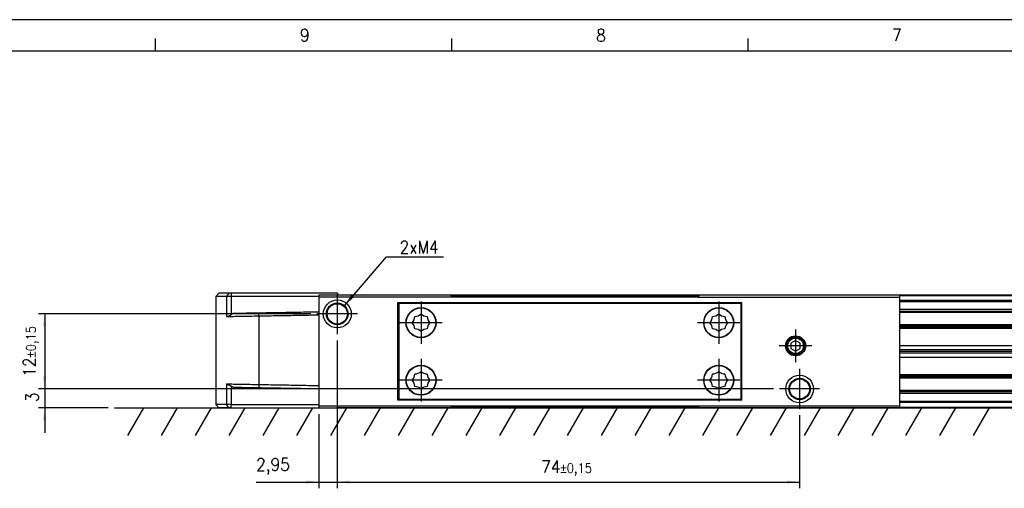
# Model space of a CAD drawing. Header units: millimetres. Extents: x -500 to 476, y -131 to 328.
# Tile 4 of 20: x -360 to -203, y 253 to 328. Entities that reach past the tile are written whole.
import ezdxf

# ---------------------------------------------------------------- set-up
doc = ezdxf.new("R2010")
doc.units = ezdxf.units.MM
doc.linetypes.add('DOT_CENTER', pattern=[14, 12, -1, 0, -1])
doc.layers.add('1', color=7, linetype='Continuous')
doc.styles.add('CONVERTER_12', font='txt.shx', dxfattribs={"width": 0.9})
doc.dimstyles.new('ME10_DIM_15', dxfattribs={"dimtxt": 2, "dimasz": 2, "dimexe": 1, "dimexo": 1, "dimgap": 1, "dimtad": 1, "dimdsep": 46, "dimtxsty": 'CONVERTER_12', "dimsah": 1, "dimcen": 0.09, "dimclrd": 2, "dimclre": 2, "dimclrt": 2, "dimadec": 0, "dimazin": 0, "dimtfac": 1, "dimtdec": 4, "dimtix": 1, "dimtmove": 0, "dimatfit": 3, "dimfxl": 1, "dimtolj": 1, "dimtzin": 0, "dimarcsym": 0})
doc.dimstyles.new('ME10_DIM_17', dxfattribs={"dimtxt": 2, "dimasz": 2, "dimexe": 1, "dimexo": 1, "dimgap": 1, "dimtad": 1, "dimdsep": 46, "dimtxsty": 'CONVERTER_12', "dimsah": 1, "dimcen": 0.09, "dimclrd": 2, "dimclre": 2, "dimclrt": 2, "dimadec": 0, "dimazin": 0, "dimtol": 1, "dimtp": 0.15, "dimtm": 0.15, "dimtfac": 0.75, "dimtdec": 0, "dimtix": 1, "dimtmove": 0, "dimatfit": 3, "dimfxl": 1, "dimtolj": 1, "dimtzin": 0, "dimarcsym": 0})
doc.dimstyles.new('ME10_DIM_18', dxfattribs={"dimtxt": 2, "dimasz": 2, "dimexe": 1, "dimexo": 1, "dimgap": 1, "dimtad": 1, "dimdsep": 46, "dimtxsty": 'CONVERTER_12', "dimsah": 1, "dimcen": 0.09, "dimclrd": 2, "dimclre": 2, "dimclrt": 2, "dimadec": 0, "dimazin": 0, "dimtfac": 1, "dimtdec": 4, "dimtix": 1, "dimtmove": 0, "dimatfit": 3, "dimfxl": 1, "dimtolj": 1, "dimtzin": 0, "dimarcsym": 0})
doc.dimstyles.new('ME10_DIM_19', dxfattribs={"dimtxt": 2, "dimasz": 2, "dimexe": 1, "dimexo": 1, "dimgap": 1, "dimtad": 1, "dimdsep": 46, "dimtxsty": 'CONVERTER_12', "dimsah": 1, "dimcen": 0.09, "dimclrd": 2, "dimclre": 2, "dimclrt": 2, "dimadec": 0, "dimazin": 0, "dimtfac": 1, "dimtdec": 4, "dimtix": 1, "dimtmove": 0, "dimatfit": 3, "dimfxl": 1, "dimtolj": 1, "dimtzin": 0, "dimarcsym": 0})
doc.dimstyles.new('ME10_DIM_20', dxfattribs={"dimtxt": 2, "dimasz": 2, "dimexe": 1, "dimexo": 1, "dimgap": 1, "dimtad": 1, "dimdsep": 46, "dimtxsty": 'CONVERTER_12', "dimsah": 1, "dimcen": 0.09, "dimclrd": 2, "dimclre": 2, "dimclrt": 2, "dimadec": 0, "dimazin": 0, "dimtol": 1, "dimtp": 0.15, "dimtm": 0.15, "dimtfac": 0.75, "dimtdec": 0, "dimtix": 1, "dimtmove": 0, "dimatfit": 3, "dimfxl": 1, "dimtolj": 1, "dimtzin": 0, "dimarcsym": 0})
doc.dimstyles.get("Standard").update_dxf_attribs({"dimtxt": 0.18, "dimasz": 0.18, "dimexe": 0.18, "dimexo": 0.0625, "dimgap": 0.09, "dimtad": 0, "dimtih": 1, "dimtoh": 1, "dimdec": 4, "dimzin": 0, "dimdsep": 46, "dimtxsty": 'Standard', "dimcen": 0.09, "dimadec": 0, "dimazin": 0, "dimtfac": 1, "dimtdec": 4, "dimtofl": 0, "dimtmove": 0, "dimatfit": 3, "dimfxl": 1, "dimtolj": 1, "dimtzin": 0, "dimarcsym": 0})

# ---------------------------------------------------------------- blocks, each defined once
blk = doc.blocks.new('REGLA_S-70__6', base_point=(-328.8, 265.75))
at = {"color": 7, "linetype": 'Continuous'}
for p, q in [((-328.3, 284.05), (-328.8, 283.55)), ((-326.72, 284.05), (-328.3, 284.05)), ((-326.35, 284.05), (-326.72, 284.05)), ((-309.3, 284.05), (-326.35, 284.05)), ((-309.3, 284.05), (-309.3, 283.75)), ((-291.17, 283.75), (-309.3, 283.75)), ((-251.43, 283.75), (-291.17, 283.75)), ((-219.3, 283.75), (-251.43, 283.75)), ((-90.3, 283.75), (-219.3, 283.75)), ((-327.1, 283.55), (-328.8, 283.55)), ((-328.8, 283.55), (-328.8, 266.25)), ((-326.36, 283.55), (-327.1, 283.55)), ((-312.3, 283.55), (-326.36, 283.55)), ((-326.04, 280.81), (-326.36, 280.59)), ((-219.3, 281.21), (-90.3, 281.21)), ((-90.3, 278.78), (-219.3, 278.78)), ((-219.3, 275.7), (-93.3, 275.7)), ((-219.3, 275.04), (-93.3, 275.04)), ((-93.3, 274.75), (-219.3, 274.75)), ((-93.3, 274.46), (-219.3, 274.46)), ((-93.3, 273.8), (-219.3, 273.8)), ((-219.3, 270.72), (-90.3, 270.72)), ((-326.04, 268.99), (-326.36, 269.21)), ((-90.3, 268.29), (-219.3, 268.29)), ((-327.1, 266.25), (-328.8, 266.25)), ((-328.3, 265.75), (-328.8, 266.25)), ((-326.72, 265.75), (-328.3, 265.75)), ((-326.36, 266.25), (-327.1, 266.25)), ((-326.35, 265.75), (-326.72, 265.75)), ((-326.36, 266.25), (-312.3, 266.25)), ((-326.35, 265.75), (-312.3, 265.75)), ((-312.3, 265.75), (-309.35, 265.75)), ((-303.57, 265.75), (-309.3, 265.75)), ((-295.03, 265.75), (-303.57, 265.75)), ((-291.17, 265.75), (-295.03, 265.75)), ((-251.43, 265.75), (-291.17, 265.75)), ((-247.57, 265.75), (-251.43, 265.75)), ((-239.03, 265.75), (-247.57, 265.75)), ((-219.3, 265.75), (-239.03, 265.75)), ((-90.3, 265.75), (-219.3, 265.75))]:
    blk.add_line(p, q, dxfattribs=at)
at = {"color": 3, "linetype": 'Continuous'}
for p, q in [((-326.72, 284.05), (-327.1, 283.55)), ((-326.35, 284.05), (-326.36, 283.55)), ((-327.1, 283.55), (-327.1, 280.29)), ((-326.36, 283.55), (-326.36, 280.59)), ((-251.48, 283.65), (-291.12, 283.65)), ((-90.3, 283.65), (-219.3, 283.65)), ((-219.3, 282.93), (-90.3, 282.93)), ((-219.3, 282.75), (-90.3, 282.75)), ((-321.92, 280.38), (-321.92, 280.88)), ((-219.3, 281.49), (-90.3, 281.49)), ((-219.3, 281.01), (-90.3, 281.01)), ((-321.92, 280.38), (-321.92, 269.42)), ((-90.3, 278.98), (-219.3, 278.98)), ((-219.3, 278.64), (-93.3, 278.64)), ((-93.3, 278.44), (-219.3, 278.44)), ((-327.1, 269.51), (-327.1, 266.25)), ((-219.3, 271.06), (-93.3, 271.06)), ((-93.3, 270.86), (-219.3, 270.86)), ((-219.3, 270.52), (-90.3, 270.52)), ((-326.36, 269.21), (-326.36, 266.25)), ((-321.92, 269.42), (-321.92, 268.92)), ((-90.3, 268.49), (-219.3, 268.49)), ((-90.3, 268.01), (-219.3, 268.01)), ((-90.3, 266.75), (-219.3, 266.75)), ((-90.3, 266.57), (-219.3, 266.57)), ((-326.72, 265.75), (-327.1, 266.25)), ((-326.35, 265.75), (-326.36, 266.25)), ((-291.12, 265.85), (-251.48, 265.85)), ((-219.3, 265.85), (-90.3, 265.85))]:
    blk.add_line(p, q, dxfattribs=at)
at = {"color": 7, "linetype": 'Continuous'}
for points, knots in [([(-326.36, 280.59), (-326.42, 280.55), (-326.55, 280.47), (-326.73, 280.38), (-326.89, 280.32), (-326.99, 280.3), (-327.02, 280.29)], [0, 0, 0, 0, 0.2322232, 0.4424336, 0.6194337, 0.7344718, 0.7344718, 0.7344718, 0.7344718]), ([(-321.92, 280.88), (-322.37, 280.87), (-323.25, 280.86), (-324.39, 280.84), (-325.31, 280.82), (-325.8, 280.81), (-326.04, 280.81)], [0, 0, 0, 0, 1.348748, 2.635871, 3.411692, 4.119118, 4.119118, 4.119118, 4.119118]), ([(-312.3, 281.05), (-312.85, 281.04), (-313.95, 281.02), (-316.11, 280.98), (-318.76, 280.93), (-320.87, 280.9), (-321.92, 280.88)], [0, 0, 0, 0, 1.651431, 3.302863, 6.463121, 9.622621, 9.622621, 9.622621, 9.622621]), ([(-312.3, 280.55), (-312.85, 280.54), (-313.95, 280.52), (-316.11, 280.48), (-318.76, 280.43), (-320.87, 280.4), (-321.92, 280.38)], [0, 0, 0, 0, 1.651431, 3.302863, 6.463247, 9.623627, 9.623627, 9.623627, 9.623627]), ([(-327.02, 280.29), (-327.04, 280.29), (-327.06, 280.29), (-327.09, 280.29), (-327.1, 280.29)], [0, 0, 0, 0, 0.03784451, 0.07535163, 0.07535163, 0.07535163, 0.07535163]), ([(-321.92, 280.38), (-322.41, 280.37), (-323.35, 280.36), (-324.7, 280.33), (-325.92, 280.31), (-326.67, 280.3), (-327.02, 280.29)], [0, 0, 0, 0, 1.45285, 2.839722, 4.057135, 5.101104, 5.101104, 5.101104, 5.101104]), ([(-327.01, 269.51), (-327.02, 269.51), (-327.05, 269.51), (-327.08, 269.51), (-327.1, 269.51)], [0, 0, 0, 0, 0.04570452, 0.09092027, 0.09092027, 0.09092027, 0.09092027]), ([(-321.92, 269.42), (-322.41, 269.43), (-323.35, 269.44), (-324.7, 269.47), (-325.91, 269.49), (-326.66, 269.5), (-327.01, 269.51)], [0, 0, 0, 0, 1.45285, 2.839722, 4.047794, 5.085535, 5.085535, 5.085535, 5.085535]), ([(-327.01, 269.51), (-326.97, 269.5), (-326.88, 269.47), (-326.74, 269.42), (-326.56, 269.34), (-326.43, 269.26), (-326.36, 269.21)], [0, 0, 0, 0, 0.1301788, 0.2770345, 0.4475943, 0.7194568, 0.7194568, 0.7194568, 0.7194568]), ([(-321.92, 268.92), (-322.37, 268.93), (-323.25, 268.94), (-324.39, 268.96), (-325.31, 268.98), (-325.8, 268.99), (-326.04, 268.99)], [0, 0, 0, 0, 1.348748, 2.635871, 3.411692, 4.119118, 4.119118, 4.119118, 4.119118]), ([(-312.3, 269.25), (-312.85, 269.26), (-313.95, 269.28), (-316.11, 269.32), (-318.76, 269.37), (-320.87, 269.4), (-321.92, 269.42)], [0, 0, 0, 0, 1.651431, 3.302863, 6.463247, 9.623627, 9.623627, 9.623627, 9.623627]), ([(-312.3, 268.75), (-312.85, 268.76), (-313.95, 268.78), (-316.11, 268.82), (-318.76, 268.87), (-320.87, 268.9), (-321.92, 268.92)], [0, 0, 0, 0, 1.651431, 3.302863, 6.463121, 9.622621, 9.622621, 9.622621, 9.622621])]:
    blk.add_open_spline(points, degree=3, knots=knots, dxfattribs=at)
blk = doc.blocks.new('CABEZA_ROSCADA_REGLA_S__7', base_point=(-312.3, 265.75))
at = {"color": 7, "linetype": 'Continuous'}
for p, q in [((-312.3, 283.75), (-312.3, 283.45)), ((-309.3, 283.75), (-312.3, 283.75)), ((-291.17, 283.75), (-309.3, 283.75)), ((-291, 283.45), (-291.17, 283.75)), ((-251.43, 283.75), (-251.6, 283.45)), ((-219.3, 283.75), (-251.43, 283.75)), ((-219.3, 283.45), (-219.3, 283.75)), ((-291, 283.45), (-312.3, 283.45)), ((-312.3, 283.45), (-312.3, 266.05)), ((-299.65, 282.55), (-298.75, 282.55)), ((-299.65, 266.95), (-299.65, 282.55)), ((-298.75, 282.4), (-299.47, 282.4)), ((-299.47, 267.1), (-299.47, 282.4)), ((-298.75, 282.55), (-245.5, 282.55)), ((-298.75, 282.55), (-298.75, 282.4)), ((-245.5, 282.4), (-298.75, 282.4)), ((-251.6, 283.45), (-291, 283.45)), ((-251.6, 283.45), (-219.3, 283.45)), ((-245.5, 282.55), (-244.6, 282.55)), ((-245.5, 282.4), (-245.5, 282.55)), ((-244.77, 282.4), (-245.5, 282.4)), ((-244.77, 282.4), (-244.77, 267.1)), ((-244.6, 266.95), (-244.6, 282.55)), ((-219.3, 266.05), (-219.3, 283.45)), ((-236, 276.52), (-236.75, 276.08)), ((-236.75, 276.08), (-236.75, 275.22)), ((-235.25, 276.08), (-236, 276.52)), ((-235.25, 275.22), (-235.25, 276.08)), ((-236.75, 275.22), (-236, 274.78)), ((-236, 274.78), (-235.25, 275.22)), ((-298.75, 266.95), (-299.65, 266.95)), ((-299.47, 267.1), (-298.75, 267.1)), ((-298.75, 267.1), (-245.5, 267.1)), ((-298.75, 267.1), (-298.75, 266.95)), ((-245.5, 266.95), (-298.75, 266.95)), ((-245.5, 267.1), (-244.77, 267.1)), ((-245.5, 266.95), (-245.5, 267.1)), ((-244.6, 266.95), (-245.5, 266.95)), ((-312.3, 266.05), (-312.3, 265.75)), ((-312.3, 266.05), (-291, 266.05)), ((-312.3, 265.75), (-309.35, 265.75)), ((-309.35, 265.75), (-309.3, 265.75)), ((-303.57, 265.75), (-309.3, 265.75)), ((-295.03, 265.75), (-303.57, 265.75)), ((-291.17, 265.75), (-295.03, 265.75)), ((-291.17, 265.75), (-291, 266.05)), ((-291, 266.05), (-251.6, 266.05)), ((-251.6, 266.05), (-251.43, 265.75)), ((-251.6, 266.05), (-219.3, 266.05)), ((-247.57, 265.75), (-251.43, 265.75)), ((-239.03, 265.75), (-247.57, 265.75)), ((-219.3, 265.75), (-239.03, 265.75)), ((-219.3, 265.75), (-219.3, 266.05))]:
    blk.add_line(p, q, dxfattribs=at)
for centre, radius in [((-309.35, 280.75), 2.24), ((-309.35, 280.75), 1.74), ((-309.35, 280.75), 1.62), ((-295.95, 279.35), 2.4), ((-295.95, 279.35), 2.35), ((-248.3, 279.35), 2.4), ((-248.3, 279.35), 2.35), ((-236, 275.65), 1.6), ((-236, 275.65), 1.43), ((-236, 275.65), 1.25), ((-295.95, 270.15), 2.4), ((-295.95, 270.15), 2.35), ((-248.3, 270.15), 2.4), ((-248.3, 270.15), 2.35), ((-235.35, 268.75), 2.2), ((-235.35, 268.75), 1.7), ((-235.35, 268.75), 1.6)]:
    blk.add_circle(centre, radius, dxfattribs=at)
for centre, start, end in [((-296.98, 281.85), 271.4323, 313.5677), ((-294.92, 281.85), 226.4323, 268.5677), ((-249.33, 281.85), 271.4323, 313.5677), ((-247.27, 281.85), 226.4323, 268.5677), ((-298.45, 280.38), 316.4323, 358.5677), ((-298.45, 278.32), 1.4323, 43.5677), ((-293.45, 280.38), 181.4323, 223.5677), ((-293.45, 278.32), 136.4323, 178.5677), ((-250.8, 280.38), 316.4323, 358.5677), ((-250.8, 278.32), 1.4323, 43.5677), ((-245.8, 280.38), 181.4323, 223.5677), ((-245.8, 278.32), 136.4323, 178.5677), ((-296.98, 276.85), 46.4323, 88.5677), ((-294.92, 276.85), 91.4323, 133.5677), ((-249.33, 276.85), 46.4323, 88.5677), ((-247.27, 276.85), 91.4323, 133.5677), ((-298.45, 271.18), 316.4323, 358.5677), ((-296.98, 272.65), 271.4323, 313.5677), ((-294.92, 272.65), 226.4323, 268.5677), ((-293.45, 271.18), 181.4323, 223.5677), ((-250.8, 271.18), 316.4323, 358.5677), ((-249.33, 272.65), 271.4323, 313.5677), ((-247.27, 272.65), 226.4323, 268.5677), ((-245.8, 271.18), 181.4323, 223.5677), ((-298.45, 269.12), 1.4323, 43.5677), ((-293.45, 269.12), 136.4323, 178.5677), ((-250.8, 269.12), 1.4323, 43.5677), ((-245.8, 269.12), 136.4323, 178.5677), ((-296.98, 267.65), 46.4323, 88.5677), ((-294.92, 267.65), 91.4323, 133.5677), ((-249.33, 267.65), 46.4323, 88.5677), ((-247.27, 267.65), 91.4323, 133.5677)]:
    blk.add_arc(centre, 1.5, start, end, dxfattribs=at)
at = {"layer": '1', "color": 2, "linetype": 'DOT_CENTER'}
for p, q in [((-309.35, 283.99), (-309.35, 277.51)), ((-295.95, 282.75), (-295.95, 275.95)), ((-248.3, 282.75), (-248.3, 275.95)), ((-306.11, 280.75), (-312.6, 280.75)), ((-292.55, 279.35), (-299.35, 279.35)), ((-244.9, 279.35), (-251.7, 279.35)), ((-236, 278.25), (-236, 273.05)), ((-233.4, 275.65), (-238.6, 275.65)), ((-295.95, 273.55), (-295.95, 266.75)), ((-248.3, 273.55), (-248.3, 266.75)), ((-235.35, 271.95), (-235.35, 265.55)), ((-292.55, 270.15), (-299.35, 270.15)), ((-244.9, 270.15), (-251.7, 270.15)), ((-232.15, 268.75), (-238.55, 268.75))]:
    blk.add_line(p, q, dxfattribs=at)
blk = doc.blocks.new('REGLA_S2-120-T__8', base_point=(-328.8, 265.75))
for name, p in [('REGLA_S-70__6', (-328.8, 265.75)), ('CABEZA_ROSCADA_REGLA_S__7', (-312.3, 265.75))]:
    blk.add_blockref(name, p)
blk = doc.blocks.new('*D56')
at = {"layer": '1', "color": 2, "linetype": 'Continuous'}
for p, q in [((-195.36, 290.46), (-195.36, 283.75)), ((-218.3, 283.75), (-194.36, 283.75)), ((-195.36, 283.75), (-195.36, 265.75)), ((-218.3, 265.75), (-194.36, 265.75))]:
    blk.add_line(p, q, dxfattribs=at)
at = {"layer": '1', "color": 2}
for points in [[(-195.1, 281.75), (-195.62, 281.75), (-195.36, 283.75)], [(-195.62, 267.75), (-195.1, 267.75), (-195.36, 265.75)]]:
    blk.add_solid(points, dxfattribs=at)
at = {"layer": '1', "color": 2, "insert": (-196.36, 288.06), "char_height": 2, "attachment_point": 7, "rotation": 90, "line_spacing_factor": 0.60024, "style": 'CONVERTER_12'}
blk.add_mtext('18', dxfattribs=at)
blk = doc.blocks.new('*D58')
at = {"layer": '1', "color": 2, "linetype": 'Continuous'}
for p, q in [((-313.6, 280.75), (-357.18, 280.75)), ((-356.18, 280.75), (-356.18, 268.75)), ((-239.55, 268.75), (-357.18, 268.75))]:
    blk.add_line(p, q, dxfattribs=at)
at = {"layer": '1', "color": 2}
for points in [[(-355.92, 278.75), (-356.45, 278.75), (-356.18, 280.75)], [(-356.45, 270.75), (-355.92, 270.75), (-356.18, 268.75)]]:
    blk.add_solid(points, dxfattribs=at)
at = {"layer": '1', "color": 2, "insert": (-357.18, 270.69), "char_height": 2, "attachment_point": 7, "rotation": 90, "line_spacing_factor": 0.60024, "style": 'CONVERTER_12'}
blk.add_mtext('\\C2;12\\C2;\\H1.5;{\\Fgdt;`}0,15', dxfattribs=at)
blk = doc.blocks.new('*D59')
at = {"layer": '1', "color": 2, "linetype": 'Continuous'}
for p, q in [((-356.18, 272.75), (-356.18, 268.75)), ((-239.55, 268.75), (-357.18, 268.75)), ((-356.18, 268.75), (-356.18, 265.75)), ((-346.01, 265.75), (-357.18, 265.75)), ((-356.18, 265.75), (-356.18, 261.75))]:
    blk.add_line(p, q, dxfattribs=at)
at = {"layer": '1', "color": 2}
for points in [[(-356.45, 270.75), (-355.92, 270.75), (-356.18, 268.75)], [(-355.92, 263.75), (-356.45, 263.75), (-356.18, 265.75)]]:
    blk.add_solid(points, dxfattribs=at)
at = {"layer": '1', "color": 2, "insert": (-357.18, 266.65), "char_height": 2, "attachment_point": 7, "rotation": 90, "line_spacing_factor": 0.60024, "style": 'CONVERTER_12'}
blk.add_mtext('3', dxfattribs=at)
blk = doc.blocks.new('*D60')
at = {"layer": '1', "color": 2, "linetype": 'Continuous'}
for p, q in [((-309.35, 276.51), (-309.35, 252.88)), ((-312.3, 264.75), (-312.3, 252.88)), ((-322.35, 253.88), (-312.3, 253.88)), ((-312.3, 253.88), (-309.35, 253.88)), ((-309.35, 253.88), (-305.35, 253.88))]:
    blk.add_line(p, q, dxfattribs=at)
at = {"layer": '1', "color": 2}
for points in [[(-314.3, 253.61), (-314.3, 254.14), (-312.3, 253.88)], [(-307.35, 254.14), (-307.35, 253.61), (-309.35, 253.88)]]:
    blk.add_solid(points, dxfattribs=at)
at = {"layer": '1', "color": 2, "insert": (-322.35, 255.08), "char_height": 2, "attachment_point": 7, "rotation": 0.0001, "line_spacing_factor": 0.60024, "style": 'CONVERTER_12'}
blk.add_mtext('2,95', dxfattribs=at)
blk = doc.blocks.new('*D61')
at = {"layer": '1', "color": 2, "linetype": 'Continuous'}
for p, q in [((-309.35, 276.51), (-309.35, 252.88)), ((-235.35, 264.55), (-235.35, 252.88)), ((-309.35, 253.88), (-235.35, 253.88))]:
    blk.add_line(p, q, dxfattribs=at)
at = {"layer": '1', "color": 2}
for points in [[(-307.35, 254.14), (-307.35, 253.61), (-309.35, 253.88)], [(-237.35, 253.61), (-237.35, 254.14), (-235.35, 253.88)]]:
    blk.add_solid(points, dxfattribs=at)
at = {"layer": '1', "color": 2, "insert": (-276.72, 254.88), "char_height": 2, "attachment_point": 7, "rotation": 0.0001, "line_spacing_factor": 0.60024, "style": 'CONVERTER_12'}
blk.add_mtext('\\C2;74\\C2;\\H1.5;{\\Fgdt;`}0,15', dxfattribs=at)
blk = doc.blocks.new('_A2', base_point=(89.41, -87.22))
at = {"layer": '1', "color": 2, "linetype": 'Continuous'}
for p, q in [((94.41, 327.78), (-499.59, 327.78)), ((-338.44, 322.78), (-338.44, 324.78)), ((-291.02, 322.78), (-291.02, 324.78)), ((-243.6, 322.78), (-243.6, 324.78))]:
    blk.add_line(p, q, dxfattribs=at)
at = {"layer": '1', "color": 7, "linetype": 'Continuous'}
blk.add_line((89.41, 322.78), (-479.59, 322.78), dxfattribs=at)
at = {"layer": '1', "color": 2, "char_height": 2, "attachment_point": 4, "line_spacing_factor": 1.20048, "style": 'CONVERTER_12'}
for s, insert in [('9', (-315.31, 325.31)), ('8', (-267.91, 325.28)), ('7', (-220.56, 325.33))]:
    blk.add_mtext(s, dxfattribs=dict(at, insert=insert))
blk = doc.blocks.new('Bottom2', base_point=(-224.8, 274.9))
at = {"layer": '1', "color": 2, "linetype": 'Continuous'}
for p, q in [((-345.006, 265.75), (-87.645, 265.75)), ((-340.375, 265.75), (-342.945, 261.3)), ((-334.96, 265.75), (-337.529, 261.3)), ((-329.544, 265.75), (-332.114, 261.3)), ((-324.129, 265.75), (-326.698, 261.3)), ((-318.713, 265.75), (-321.282, 261.3)), ((-313.298, 265.75), (-315.867, 261.3)), ((-307.882, 265.75), (-310.451, 261.3)), ((-302.467, 265.75), (-305.036, 261.3)), ((-297.051, 265.75), (-299.62, 261.3)), ((-291.636, 265.75), (-294.205, 261.3)), ((-286.22, 265.75), (-288.789, 261.3)), ((-280.804, 265.75), (-283.374, 261.3)), ((-275.389, 265.75), (-277.958, 261.3)), ((-269.973, 265.75), (-272.543, 261.3)), ((-264.558, 265.75), (-267.127, 261.3)), ((-259.142, 265.75), (-261.711, 261.3)), ((-253.727, 265.75), (-256.296, 261.3)), ((-248.311, 265.75), (-250.88, 261.3)), ((-242.896, 265.75), (-245.465, 261.3)), ((-237.48, 265.75), (-240.049, 261.3)), ((-232.065, 265.75), (-234.634, 261.3)), ((-226.649, 265.75), (-229.218, 261.3)), ((-221.233, 265.75), (-223.803, 261.3)), ((-215.818, 265.75), (-218.387, 261.3)), ((-210.402, 265.75), (-212.972, 261.3)), ((-204.987, 265.75), (-207.556, 261.3))]:
    blk.add_line(p, q, dxfattribs=at)
at = {"layer": '1', "color": 2}
blk.add_solid([(-307.111, 283.752), (-306.712, 283.408), (-308.218, 282.066)], dxfattribs=at)
blk.add_blockref('REGLA_S2-120-T__8', (-328.8, 265.75))
at = {"layer": '1', "color": 2, "style": 'CONVERTER_12', "width": 0.9}
blk.add_text('2xM4', height=2, dxfattribs=at).set_placement((-299.38, 290.434))
at = {"layer": '1'}
for base, p1, p2, dimstyle, picture, middle in [((-195.361, 283.75), (-219.3, 265.75), (-219.3, 283.75), 'ME10_DIM_15', '*D56', (-197.361, 289.259)), ((-356.183, 280.75), (-238.554, 268.75), (-312.597, 280.75), 'ME10_DIM_17', '*D58', (-358.183, 274.75)), ((-356.183, 268.75), (-345.006, 265.75), (-238.554, 268.75), 'ME10_DIM_18', '*D59', (-358.183, 267.25))]:
    dim = blk.add_linear_dim(base=base, p1=p1, p2=p2, angle=90, dimstyle=dimstyle, dxfattribs=at)
    dim.commit()
    dim.dimension.update_dxf_attribs({"geometry": picture, "text_midpoint": middle, "text_rotation": 90})
for base, p1, p2, dimstyle, picture, middle in [((-312.3, 253.876), (-309.353, 277.506), (-312.3, 265.75), 'ME10_DIM_19', '*D60', (-319.597, 255.976)), ((-309.353, 253.876), (-235.353, 265.549), (-309.353, 277.506), 'ME10_DIM_20', '*D61', (-272.353, 255.876))]:
    dim = blk.add_linear_dim(base=base, p1=p1, p2=p2, dimstyle=dimstyle, dxfattribs=at)
    dim.commit()
    dim.dimension.update_dxf_attribs({"geometry": picture, "text_midpoint": middle, "text_rotation": 0.00014})
at = {"layer": '1', "color": 2, "linetype": 'Continuous', "has_arrowhead": 0}
blk.add_leader([(-308.218, 282.066), (-301.462, 289.896), (-292.362, 289.896)], dimstyle='Standard', dxfattribs=at)

msp = doc.modelspace()

# ---------------------------------------------------------------- block references
for name, p in [('_A2', (89.41, -87.22)), ('Bottom2', (-224.8, 274.9))]:
    msp.add_blockref(name, p)

doc.saveas('drawing.dxf')
